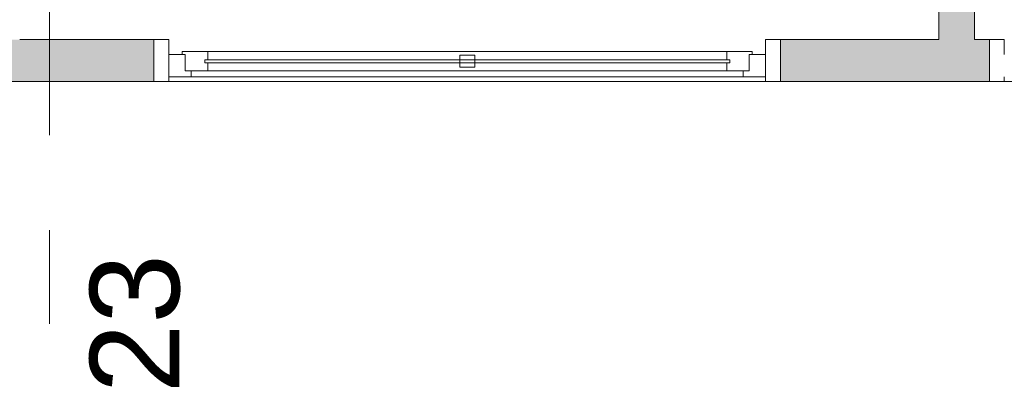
# Model space of a CAD drawing. Header units: centimetres. Extents: x -2424 to 1783, y 5 to 2907.
# Tile 30 of 99: x -23 to 307, y 5 to 129. Entities that reach past the tile are written whole.
import ezdxf

# ---------------------------------------------------------------- set-up
doc = ezdxf.new("R2010")
doc.units = ezdxf.units.CM
doc.linetypes.add('Oś', pattern=[222.25, 127, -31.75, 31.75, -31.75])
for name, color, linetype, lineweight in [('A-GLAZ', 151, 'Continuous', 13), ('A-WALL', 113, 'Continuous', 13), ('S-GRID', 1, 'Continuous', 13), ('S-GRID-IDEN', 1, 'Continuous', 13)]:
    doc.layers.add(name, color=color, linetype=linetype, lineweight=lineweight)
doc.layers.add('A-WALL-PATT', color=111, linetype='Continuous', lineweight=13, plot=False)
doc.styles.add('Arial_7', font='arial.ttf', dxfattribs={"height": 30})

msp = doc.modelspace()

# ---------------------------------------------------------------- linework, layer by layer
at = {"layer": 'A-GLAZ', "color": 251, "lineweight": 9}
for p, q in [((27.38, 117.33), (32.88, 117.33)), ((27.38, 109.83), (27.38, 117.33)), ((31.88, 118.33), (40.38, 118.33)), ((31.88, 117.33), (31.88, 118.33)), ((32.88, 117.33), (31.88, 117.33)), ((32.88, 111.83), (32.88, 117.33)), ((32.88, 117.33), (32.88, 111.83)), ((39.38, 114.58), (39.38, 115.58)), ((39.38, 115.58), (215.38, 115.58)), ((39.38, 115.58), (39.38, 114.58)), ((40.38, 115.58), (39.38, 115.58)), ((40.38, 118.33), (40.38, 115.58)), ((214.38, 118.33), (40.38, 118.33)), ((124.88, 113.08), (124.88, 117.08)), ((124.88, 117.08), (129.88, 117.08)), ((129.88, 117.08), (129.88, 113.08)), ((214.38, 118.33), (222.88, 118.33)), ((214.38, 115.58), (214.38, 118.33)), ((215.38, 115.58), (214.38, 115.58)), ((215.38, 115.58), (215.38, 114.58)), ((215.38, 114.58), (215.38, 115.58)), ((221.88, 117.33), (221.88, 111.83)), ((222.88, 117.33), (221.88, 117.33)), ((221.88, 117.33), (227.38, 117.33)), ((221.88, 111.83), (221.88, 117.33)), ((222.88, 118.33), (222.88, 117.33)), ((227.38, 117.33), (227.38, 109.83)), ((215.38, 114.58), (39.38, 114.58)), ((39.38, 114.58), (40.38, 114.58)), ((40.38, 114.58), (40.38, 111.83)), ((129.88, 113.08), (124.88, 113.08)), ((214.38, 114.58), (215.38, 114.58)), ((214.38, 111.83), (214.38, 114.58)), ((34.88, 109.83), (27.38, 109.83)), ((27.38, 109.83), (227.38, 109.83)), ((40.38, 111.83), (32.88, 111.83)), ((32.88, 111.83), (34.88, 111.83)), ((34.88, 111.83), (34.88, 109.83)), ((219.88, 109.83), (34.88, 109.83)), ((214.38, 111.83), (40.38, 111.83)), ((221.88, 111.83), (214.38, 111.83)), ((219.88, 111.83), (221.88, 111.83)), ((219.88, 109.83), (219.88, 111.83)), ((227.38, 109.83), (219.88, 109.83))]:
    msp.add_line(p, q, dxfattribs=at)
at = {"layer": 'A-WALL', "color": 251, "lineweight": 9}
for p, q in [((285.38, 408.83), (285.38, 122.33)), ((297.38, 122.33), (297.38, 408.83)), ((22.38, 122.33), (-22.62, 122.33)), ((22.38, 108.33), (22.38, 122.33)), ((27.38, 122.33), (22.38, 122.33)), ((27.38, 117.33), (27.38, 122.33)), ((232.38, 122.33), (227.38, 122.33)), ((227.38, 122.33), (227.38, 117.33)), ((285.38, 122.33), (232.38, 122.33)), ((232.38, 122.33), (232.38, 108.33)), ((302.38, 122.33), (297.38, 122.33)), ((302.38, 108.33), (302.38, 122.33)), ((307.38, 122.33), (302.38, 122.33)), ((307.38, 117.33), (307.38, 122.33)), ((27.38, 108.33), (27.38, 109.83)), ((227.38, 109.83), (227.38, 108.33)), ((307.38, 108.33), (307.38, 109.83)), ((-1252.62, 108.33), (22.38, 108.33)), ((22.38, 108.33), (27.38, 108.33)), ((227.38, 108.33), (27.38, 108.33)), ((227.38, 108.33), (232.38, 108.33)), ((232.38, 108.33), (302.38, 108.33)), ((302.38, 108.33), (307.38, 108.33)), ((487.38, 108.33), (307.38, 108.33))]:
    msp.add_line(p, q, dxfattribs=at)
at = {"layer": 'A-WALL-PATT', "color": 251, "linetype": 'Continuous', "lineweight": 9, "extrusion": (0, 0, -1)}
for points in [[(-285.38, 122.33), (-297.38, 408.83), (-285.38, 408.83)], [(-297.38, 408.83), (-285.38, 122.33), (-297.38, 122.33)], [(327.62, 109.83), (-22.38, 108.33), (-22.38, 122.33)], [(-22.38, 122.33), (327.62, 122.33), (327.62, 109.83)], [(-232.38, 108.33), (-302.38, 122.33), (-232.38, 122.33)], [(-302.38, 122.33), (-232.38, 108.33), (-302.38, 108.33)], [(-22.38, 108.33), (327.62, 109.83), (327.62, 108.33)]]:
    msp.add_solid(points, dxfattribs=at)
at = {"layer": 'S-GRID', "color": 251, "linetype": 'Oś', "lineweight": 9}
msp.add_line((-12.62, 2884.27), (-12.62, 27.13), dxfattribs=at)

# ---------------------------------------------------------------- texts
at = {"layer": 'S-GRID-IDEN', "color": 251, "lineweight": 9, "style": 'Arial_7'}
msp.add_text('23', height=30, rotation=90, dxfattribs=at).set_placement((30.88, 3.84))

doc.saveas('drawing.dxf')
